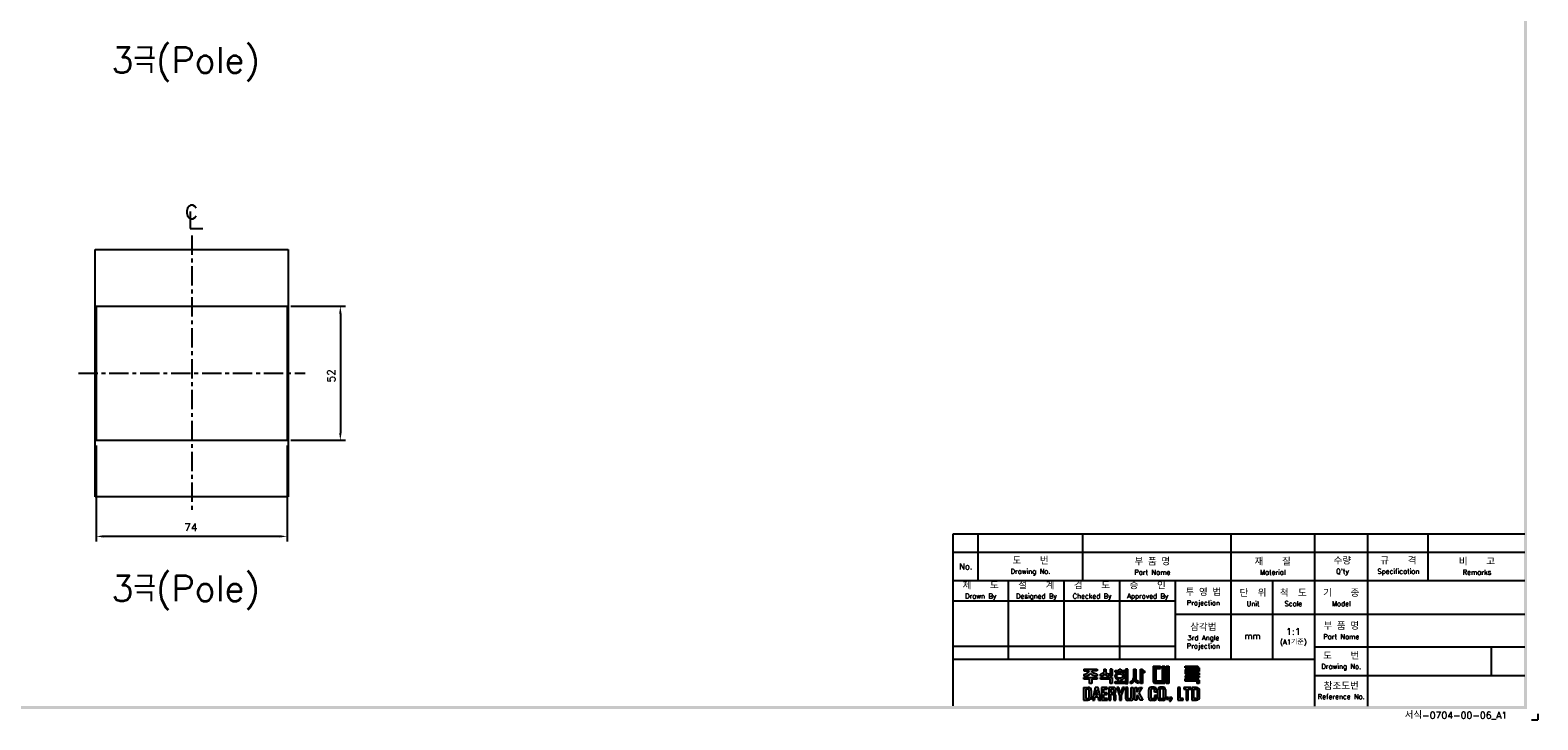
# Model space of a CAD drawing. Extents: x 2148 to 5370, y -907 to 1512.
# Tile 12 of 30: x 4785 to 5370, y 814 to 1082. Entities that reach past the tile are written whole.
import ezdxf

# ---------------------------------------------------------------- set-up
doc = ezdxf.new("R2010")
doc.units = 0
doc.header["$LTSCALE"] = 3
doc.header["$MEASUREMENT"] = 0
doc.linetypes.add('CENTER', pattern=[2, 1.25, -0.25, 0.25, -0.25])
doc.linetypes.add('PHANTOMX2', pattern=[127, 63.5, -12.7, 12.7, -12.7, 12.7, -12.7])
doc.layers.get('Defpoints').update_dxf_attribs({"linetype": 'CONTINUOUS'})
for name, color, linetype in [('cen', 1, 'CENTER'), ('di', 3, 'CONTINUOUS'), ('dimtaxt', 3, 'CONTINUOUS'), ('dwg', 7, 'CONTINUOUS'), ('NOTE', 4, 'CONTINUOUS'), ('ph', 6, 'PHANTOMX2')]:
    doc.layers.add(name, color=color, linetype=linetype)
doc.styles.add('K25', font='TXT', dxfattribs={"width": 0.9, "height": 2.5, "bigfont": 'TBHAN'})
doc.styles.add('KIM', font='ROMANS.shx', dxfattribs={"height": 5, "bigfont": 'GSG1.shx'})
doc.styles.get("Standard").update_dxf_attribs({"font": 'romans.shx', "height": 3, "bigfont": 'ghs.shx'})
doc.dimstyles.new('STANDARD$0', dxfattribs={"dimtxt": 5, "dimasz": 5, "dimexe": 1, "dimexo": 2, "dimgap": 2, "dimtad": 1, "dimdec": 4, "dimzin": 12, "dimdsep": 46, "dimtxsty": 'KIM', "dimcen": -1, "dimdle": 0.1, "dimadec": 0, "dimazin": 0, "dimtfac": 1, "dimtdec": 4, "dimtmove": 0, "dimatfit": 3, "dimfxl": 0, "dimtolj": 1, "dimtzin": 0, "dimarcsym": 0})

# ---------------------------------------------------------------- blocks, each defined once
blk = doc.blocks.new('*D33')
at = {"layer": 'Defpoints', "color": 0}
for p in [(4883.75, 974.91), (4883.75, 922.91), (4904.94, 922.91)]:
    blk.add_point(p, dxfattribs=at)
at = {"layer": 'di'}
for p, q in [((4885.75, 974.91), (4906.94, 974.91)), ((4904.94, 972.11), (4904.94, 925.71)), ((4885.75, 922.91), (4906.94, 922.91))]:
    blk.add_line(p, q, dxfattribs=at)
for points in [[(4904.48, 972.11), (4905.41, 972.11), (4904.94, 974.91)], [(4904.48, 925.71), (4905.41, 925.71), (4904.94, 922.91)]]:
    blk.add_solid(points, dxfattribs=at)
at = {"layer": 'di', "insert": (4901.44, 947.96), "char_height": 3, "attachment_point": 5, "rotation": 90}
blk.add_mtext('\\A1;52', dxfattribs=at)
blk = doc.blocks.new('*D67')
at = {"layer": 'Defpoints', "color": 0}
for p in [(4810.25, 922.91), (4884.25, 922.91), (4810.25, 885.59)]:
    blk.add_point(p, dxfattribs=at)
at = {"layer": 'di'}
for p, q in [((4810.25, 920.91), (4810.25, 883.59)), ((4884.25, 920.91), (4884.25, 883.59)), ((4881.45, 885.59), (4813.05, 885.59))]:
    blk.add_line(p, q, dxfattribs=at)
for points in [[(4813.05, 886.06), (4813.05, 885.13), (4810.25, 885.59)], [(4881.45, 886.06), (4881.45, 885.13), (4884.25, 885.59)]]:
    blk.add_solid(points, dxfattribs=at)
at = {"layer": 'di', "insert": (4846.95, 889.09), "char_height": 3, "attachment_point": 5}
blk.add_mtext('\\A1;74', dxfattribs=at)
blk = doc.blocks.new('도면서식 A1')
at = {"layer": 'di', "insert": (780.92, -2.61), "char_height": 2.2, "width": 38.8706, "attachment_point": 4}
blk.add_mtext('서식-0704-00-06_A1', dxfattribs=at)
blk = doc.blocks.new('대륙')
at = {"layer": 'dimtaxt'}
h = blk.add_hatch(color=256, dxfattribs=at)
edge = h.paths.add_edge_path()
edge.add_line((51.99, 12.18), (47.65, 12.18))
edge.add_line((47.65, 12.18), (47.65, 11.59))
edge.add_line((47.65, 11.59), (49.36, 11.59))
edge.add_ellipse((47.48, 11.55), major_axis=(1.89, 0.39), ratio=0.576936, start_angle=268.0794, end_angle=342.4305, ccw=False)
edge.add_line((47.64, 10.44), (47.64, 9.87))
edge.add_ellipse((47.59, 11.36), major_axis=(2.46, 0), ratio=0.608939, start_angle=-88.7913, end_angle=-24.3158)
edge.add_ellipse((52.06, 11.36), major_axis=(-2.46, 0), ratio=0.608939, start_angle=384.3158, end_angle=448.3061)
edge.add_line((51.99, 9.87), (51.99, 10.51))
edge.add_ellipse((52.11, 11.62), major_axis=(-1.91, 0.31), ratio=0.577613, start_angle=17.5125, end_angle=91.8636, ccw=False)
edge.add_line((50.24, 11.59), (51.99, 11.59))
edge.add_line((51.99, 11.59), (51.99, 12.18))
h.paths.add_polyline_path([(52, 9.48), (47.64, 9.48), (47.64, 8.87), (49.46, 8.87), (49.46, 7.49), (50.19, 7.49), (50.19, 8.88), (52, 8.88)])
edge = h.paths.add_edge_path()
edge.add_arc((55.25, 11.18), 0.45, 180, 220.7047, ccw=False)
edge.add_line((54.8, 11.18), (54.8, 12.18))
edge.add_line((54.8, 12.18), (54.06, 12.18))
edge.add_line((54.06, 12.18), (54.06, 11.18))
edge.add_arc((53.61, 11.18), 0.45, 319.2953, 360, ccw=False)
edge.add_spline(control_points=[(53.95, 10.89), (53.94, 10.88), (53.93, 10.87), (53.83, 10.76), (53.7, 10.68), (53.03, 10.51)], knot_values=[3.761053, 3.761053, 3.761053, 3.761053, 3.807132, 3.807132, 4.298097, 4.298097, 4.298097, 4.298097], degree=3, periodic=0)
edge.add_line((53.03, 10.51), (53.03, 9.85))
edge.add_spline(control_points=[(53.03, 9.85), (53.05, 9.85), (53.06, 9.85), (53.74, 9.96), (53.94, 10.08), (54.15, 10.22), (54.2, 10.3), (54.43, 10.6)], knot_values=[3.495949, 3.495949, 3.495949, 3.495949, 3.524444, 3.524444, 4.06832, 4.06832, 4.379503, 4.379503, 4.379503, 4.379503], degree=3, periodic=0)
edge.add_spline(control_points=[(54.43, 10.6), (54.65, 10.3), (54.71, 10.22), (54.92, 10.08), (55.12, 9.96), (55.75, 9.88), (55.78, 9.87), (55.8, 9.86)], knot_values=[3.495949, 3.495949, 3.495949, 3.495949, 3.807132, 3.807132, 4.351008, 4.351008, 4.402945, 4.402945, 4.402945, 4.402945], degree=3, periodic=0)
edge.add_line((55.8, 9.86), (55.8, 10.59))
edge.add_spline(control_points=[(55.8, 10.59), (55.78, 10.59), (55.76, 10.6), (55.19, 10.66), (55.03, 10.75), (54.92, 10.87), (54.91, 10.88), (54.91, 10.89)], knot_values=[3.761053, 3.761053, 3.761053, 3.761053, 3.81299, 3.81299, 4.356866, 4.356866, 4.402945, 4.402945, 4.402945, 4.402945], degree=3, periodic=0)
h.paths.add_polyline_path([(56.82, 9.48), (53.03, 9.48), (53.03, 8.87), (56.1, 8.87), (56.1, 7.49), (56.82, 7.49)])
h.paths.add_polyline_path([(56.82, 12.19), (56.1, 12.19), (56.1, 9.87), (56.82, 9.87)])
h.paths.add_polyline_path([(60.76, 11.76), (59.58, 11.76), (59.58, 12.19), (59.05, 12.19), (59.05, 11.76), (57.74, 11.76), (57.74, 11.21), (60.76, 11.21)])
edge = h.paths.add_edge_path()
edge.add_ellipse((59.26, 9.92), major_axis=(-1.56, 0), ratio=0.830145, start_angle=101.7462, end_angle=265.4383)
edge.add_line((59.38, 11.21), (59.13, 11.21))
edge.add_ellipse((59.26, 9.92), major_axis=(1.56, 0), ratio=0.830145, start_angle=94.5617, end_angle=259.6787)
edge.add_line((58.98, 8.65), (58.98, 8.2))
edge.add_line((58.98, 8.2), (59.58, 8.2))
edge.add_line((59.58, 8.2), (59.58, 8.65))
edge = h.paths.add_edge_path(flags=16)
edge.add_spline(control_points=[(60.26, 9.92), (60.26, 10.03), (60.22, 10.15), (60.06, 10.37), (59.93, 10.48), (59.59, 10.63), (59.39, 10.66), (58.99, 10.64), (58.8, 10.59), (58.5, 10.41), (58.39, 10.3), (58.27, 10.07), (58.25, 9.96), (58.28, 9.73), (58.34, 9.62), (58.54, 9.4), (58.69, 9.3), (59.06, 9.19), (59.26, 9.17), (59.65, 9.23), (59.83, 9.31), (60.09, 9.5), (60.18, 9.62), (60.25, 9.8), (60.26, 9.86), (60.26, 9.92)], knot_values=[0, 0, 0, 0, 0.543876, 0.543876, 1.087752, 1.087752, 1.631628, 1.631628, 2.175504, 2.175504, 2.71938, 2.71938, 3.263256, 3.263256, 3.807132, 3.807132, 4.351008, 4.351008, 4.894884, 4.894884, 5.43876, 5.43876, 5.982636, 5.982636, 6.283185, 6.283185, 6.283185, 6.283185], degree=3, periodic=0)
for points in [[(61.83, 12.19), (61.11, 12.19), (61.11, 8.2), (57.74, 8.2), (57.74, 7.47), (61.11, 7.47), (61.83, 7.47)], [(70.89, 12.38), (72.38, 12.38), (72.38, 13.12), (70.01, 13.12), (70.01, 8), (70.53, 7.49), (73.84, 7.49), (73.84, 11.66), (74.29, 11.66), (74.29, 7.49), (75.14, 7.49), (75.14, 13.12), (74.29, 13.12), (74.29, 12.42), (73.84, 12.42), (73.84, 13.12), (73.01, 13.12), (73.01, 8.23), (70.89, 8.23)]]:
    blk.add_hatch(color=256, dxfattribs=at).paths.add_polyline_path(points)
h = blk.add_hatch(color=256, dxfattribs=at)
edge = h.paths.add_edge_path()
edge.add_line((64.41, 12.18), (63.7, 12.18))
edge.add_line((63.7, 12.18), (63.7, 9.23))
edge.add_ellipse((62.86, 9.12), major_axis=(0.66, 0.841), ratio=0.672815, start_angle=218.7862, end_angle=304.0863, ccw=False)
edge.add_line((62.7, 8.19), (62.7, 7.51))
edge.add_ellipse((63.11, 8.54), major_axis=(0.964, 0.919), ratio=0.540942, start_angle=220.7961, end_angle=301.7505)
edge.add_ellipse((64.93, 8.53), major_axis=(-0.866, 0.919), ratio=0.569913, start_angle=58.7442, end_angle=145.288)
edge.add_line((65.35, 7.49), (65.35, 8.17))
edge.add_ellipse((65.18, 9.26), major_axis=(-0.67, 1.07), ratio=0.576723, start_angle=74.3826, end_angle=142.9847, ccw=False)
edge.add_line((64.41, 9.18), (64.41, 12.18))
h.paths.add_polyline_path([(66.65, 10.99), (67.26, 10.99), (67.26, 11.63), (66.64, 11.63), (66.64, 12.18), (65.92, 12.18), (65.92, 7.49), (66.65, 7.49)])
h = blk.add_hatch(color=256, dxfattribs=at)
h.paths.add_polyline_path([(84.17, 12.56), (84.17, 11.99), (80.38, 11.99), (80.38, 10.74), (80.81, 10.32), (84.92, 10.32), (84.92, 10.92), (81.19, 10.92), (81.19, 11.44), (84.92, 11.44), (84.92, 12.6), (84.39, 13.12), (80.36, 13.12), (80.36, 12.56)])
h.paths.add_polyline_path([(83.7, 9.41), (84.92, 9.41), (84.92, 9.97), (80.36, 9.97), (80.36, 9.41), (81.48, 9.41), (81.48, 9.04), (80.35, 9.04), (80.35, 8.42), (84.18, 8.42), (84.18, 7.49), (84.92, 7.49), (84.92, 8.64), (84.52, 9.04), (83.7, 9.04)])
h.paths.add_polyline_path([(83, 9.41), (82.23, 9.41), (82.23, 9.04), (83, 9.04)], flags=17)
h = blk.add_hatch(color=256, dxfattribs=at)
h.paths.add_polyline_path([(47.58, 6.25), (47.58, 2.12), (49.06, 2.12, 0.414214), (50.06, 3.12), (50.06, 5.25, 0.414214), (49.06, 6.25)])
h.paths.add_polyline_path([(48.9, 5.73, -0.414214), (49.4, 5.23), (49.4, 3.16, -0.414214), (48.9, 2.66), (48.23, 2.66), (48.23, 5.73)], flags=16)
h.paths.add_polyline_path([(50.42, 2.11), (51.1, 2.11), (51.31, 3.17), (52.21, 3.17), (52.42, 2.11), (53.1, 2.11), (52.25, 6.23), (51.27, 6.23)])
h.paths.add_polyline_path([(51.77, 5.49), (52.09, 3.74), (51.43, 3.74)], flags=16)
h.paths.add_polyline_path([(53.4, 2.11), (55.25, 2.11), (55.25, 2.66), (54.07, 2.66), (54.07, 3.99), (55.15, 3.99), (55.15, 4.52), (54.06, 4.52), (54.06, 5.7), (55.21, 5.7), (55.21, 6.25), (53.4, 6.25)])
h.paths.add_polyline_path([(55.67, 2.12), (56.33, 2.12), (56.33, 4.05), (56.93, 4.05, -0.414214), (57.33, 3.65), (57.33, 2.12), (58.02, 2.12), (58.02, 3.65, 0.276846), (57.45, 4.24, 0.25864), (58.02, 4.77), (58.02, 5.43, 0.414214), (57.22, 6.23), (55.67, 6.23)])
h.paths.add_polyline_path([(56.33, 5.71), (57.04, 5.71, -0.414214), (57.34, 5.41), (57.34, 4.86, -0.414214), (57.04, 4.56), (56.33, 4.56)], flags=16)
h.paths.add_polyline_path([(59.2, 3.57), (59.2, 2.11), (59.85, 2.11), (59.85, 3.58), (60.8, 6.24), (60.13, 6.24), (59.53, 4.27), (58.97, 6.24), (58.28, 6.24)])
h.paths.add_polyline_path([(61.13, 2.78, 0.414214), (61.88, 2.03), (62.85, 2.03, 0.414214), (63.6, 2.78), (63.6, 6.24), (62.93, 6.24), (62.93, 2.84, -0.414214), (62.68, 2.59), (62.07, 2.59, -0.414214), (61.82, 2.84), (61.82, 6.24), (61.13, 6.24)])
h.paths.add_polyline_path([(64.11, 2.12), (64.77, 2.12), (64.77, 3.42), (64.98, 3.87), (65.9, 2.12), (66.68, 2.12), (65.38, 4.46), (66.48, 6.23), (65.69, 6.23), (64.76, 4.66), (64.76, 6.23), (64.11, 6.23)])
h.paths.add_polyline_path([(68.62, 2.84, 0.414214), (69.42, 2.04), (70.32, 2.04, 0.414214), (71.12, 2.84), (71.12, 3.62), (70.47, 3.62), (70.47, 2.85, -0.414214), (70.17, 2.55), (69.58, 2.55, -0.414214), (69.28, 2.85), (69.28, 5.49, -0.414214), (69.58, 5.79), (70.16, 5.79, -0.414214), (70.46, 5.49), (70.46, 4.76), (71.12, 4.76), (71.12, 5.52, 0.414214), (70.32, 6.32), (69.42, 6.32, 0.414214), (68.62, 5.52)])
h.paths.add_polyline_path([(71.57, 2.84, 0.414214), (72.37, 2.04), (73.25, 2.04, 0.414214), (74.05, 2.84), (74.05, 5.52, 0.414214), (73.25, 6.32), (72.37, 6.32, 0.414214), (71.57, 5.52)])
h.paths.add_polyline_path([(72.23, 5.5, -0.414214), (72.53, 5.8), (73.09, 5.8, -0.414214), (73.39, 5.5), (73.39, 2.85, -0.414214), (73.09, 2.55), (72.53, 2.55, -0.414214), (72.23, 2.85)], flags=16)
h.paths.add_polyline_path([(74.42, 2.34), (75.05, 2.34), (75.05, 2.98), (74.42, 2.98)])
h.paths.add_polyline_path([(75.76, 2.34, -0.316213), (75.39, 2.07), (75.39, 1.77, 0.409412), (76.08, 2.47), (76.08, 2.98), (75.39, 2.98), (75.39, 2.34)])
h.paths.add_polyline_path([(78.08, 2.12), (79.79, 2.12), (79.79, 2.67), (78.75, 2.67), (78.75, 6.24), (78.08, 6.24)])
h.paths.add_polyline_path([(80.68, 2.12), (81.35, 2.12), (81.35, 5.7), (82.27, 5.7), (82.27, 6.24), (79.92, 6.24), (79.92, 5.7), (80.68, 5.7)])
h.paths.add_polyline_path([(82.59, 2.13), (84.07, 2.13, 0.414214), (85.07, 3.13), (85.07, 5.24, 0.414214), (84.07, 6.24), (82.59, 6.24)])
h.paths.add_polyline_path([(83.24, 5.73), (83.9, 5.73, -0.414214), (84.4, 5.23), (84.4, 3.15, -0.414214), (83.9, 2.65), (83.24, 2.65)], flags=16)
for p, q in [((47.64, 10.44), (47.64, 9.87)), ((47.65, 12.18), (51.99, 12.18)), ((47.65, 12.18), (47.65, 11.59)), ((47.65, 11.59), (49.36, 11.59)), ((51.99, 11.59), (50.24, 11.59)), ((51.99, 12.18), (51.99, 11.59)), ((51.99, 10.51), (51.99, 9.87)), ((53.03, 9.85), (53.03, 10.51)), ((54.06, 12.18), (54.8, 12.18)), ((54.06, 12.18), (54.06, 11.18)), ((54.8, 12.18), (54.8, 11.18)), ((55.8, 9.86), (55.8, 10.59)), ((56.82, 12.19), (56.1, 12.19)), ((56.1, 12.19), (56.1, 9.87)), ((56.82, 9.87), (56.1, 9.87)), ((56.82, 12.19), (56.82, 9.87)), ((57.74, 11.76), (59.05, 11.76)), ((57.74, 11.21), (57.74, 11.76)), ((60.76, 11.21), (57.74, 11.21)), ((59.05, 11.76), (59.05, 12.19)), ((59.05, 12.19), (59.58, 12.19)), ((59.58, 12.19), (59.58, 11.76)), ((59.58, 11.76), (60.76, 11.76)), ((60.76, 11.76), (60.76, 11.21)), ((61.11, 12.19), (61.11, 8.2)), ((61.83, 12.19), (61.11, 12.19)), ((61.83, 7.47), (61.83, 12.19)), ((63.7, 12.18), (64.41, 12.18)), ((63.7, 12.18), (63.7, 9.23)), ((64.41, 12.18), (64.41, 9.18)), ((65.92, 7.49), (65.92, 12.18)), ((65.92, 12.18), (66.64, 12.18)), ((66.64, 12.18), (66.64, 11.63)), ((66.64, 11.63), (67.26, 11.63)), ((66.65, 10.99), (66.65, 7.49)), ((67.26, 10.99), (66.65, 10.99)), ((67.26, 11.63), (67.26, 10.99)), ((70.01, 13.12), (70.01, 8)), ((70.01, 13.12), (72.38, 13.12)), ((70.89, 12.38), (70.89, 8.23)), ((70.89, 12.38), (72.38, 12.38)), ((72.38, 13.12), (72.38, 12.38)), ((73.01, 13.12), (73.01, 8.23)), ((73.01, 13.12), (73.84, 13.12)), ((73.84, 13.12), (73.84, 12.42)), ((73.84, 12.42), (74.29, 12.42)), ((73.84, 11.66), (73.84, 7.49)), ((73.84, 11.66), (74.29, 11.66)), ((74.29, 13.12), (75.14, 13.12)), ((74.29, 13.12), (74.29, 12.42)), ((74.29, 11.66), (74.29, 7.49)), ((75.14, 13.12), (75.14, 7.49)), ((80.36, 13.12), (84.39, 13.12)), ((80.36, 12.56), (80.36, 13.12)), ((80.36, 12.56), (84.17, 12.56)), ((80.36, 9.97), (84.92, 9.97)), ((80.36, 9.97), (80.36, 9.41)), ((80.38, 11.99), (84.17, 11.99)), ((80.38, 11.99), (80.38, 10.74)), ((80.81, 10.32), (80.38, 10.74)), ((80.81, 10.32), (84.92, 10.32)), ((81.19, 11.44), (84.92, 11.44)), ((81.19, 11.44), (81.19, 10.92)), ((81.19, 10.92), (84.92, 10.92)), ((84.17, 12.56), (84.17, 11.99)), ((84.92, 12.6), (84.39, 13.12)), ((84.92, 12.6), (84.92, 11.44)), ((84.92, 10.92), (84.92, 10.32)), ((84.92, 9.97), (84.92, 9.41)), ((47.58, 6.25), (47.58, 2.12)), ((47.58, 6.25), (49.06, 6.25)), ((47.64, 9.48), (52, 9.48)), ((47.64, 8.87), (47.64, 9.48)), ((49.46, 8.87), (47.64, 8.87)), ((48.23, 5.73), (48.23, 2.66)), ((48.9, 5.73), (48.23, 5.73)), ((49.4, 3.16), (49.4, 5.23)), ((49.46, 7.49), (49.46, 8.87)), ((50.19, 7.49), (49.46, 7.49)), ((50.06, 5.25), (50.06, 3.12)), ((50.19, 8.88), (50.19, 7.49)), ((52, 8.88), (50.19, 8.88)), ((51.27, 6.23), (50.42, 2.11)), ((52.25, 6.23), (51.27, 6.23)), ((51.77, 5.49), (51.43, 3.74)), ((52.09, 3.74), (51.77, 5.49)), ((52, 9.48), (52, 8.88)), ((53.1, 2.11), (52.25, 6.23)), ((53.03, 9.48), (56.82, 9.48)), ((53.03, 8.87), (53.03, 9.48)), ((56.1, 8.87), (53.03, 8.87)), ((55.21, 6.25), (53.4, 6.25)), ((53.4, 6.25), (53.4, 2.11)), ((54.06, 5.7), (55.21, 5.7)), ((54.06, 4.52), (54.06, 5.7)), ((55.21, 5.7), (55.21, 6.25)), ((55.67, 6.23), (55.67, 2.12)), ((57.22, 6.23), (55.67, 6.23)), ((56.1, 7.49), (56.1, 8.87)), ((56.82, 7.49), (56.1, 7.49)), ((56.33, 5.71), (56.33, 4.56)), ((57.04, 5.71), (56.33, 5.71)), ((56.82, 9.48), (56.82, 7.49)), ((57.34, 4.86), (57.34, 5.41)), ((57.74, 8.2), (61.11, 8.2)), ((57.74, 7.47), (57.74, 8.2)), ((61.11, 7.47), (57.74, 7.47)), ((58.02, 4.77), (58.02, 5.43)), ((58.97, 6.24), (58.28, 6.24)), ((58.28, 6.24), (59.2, 3.57)), ((59.53, 4.27), (58.97, 6.24)), ((58.98, 8.2), (58.98, 8.65)), ((60.13, 6.24), (59.53, 4.27)), ((59.58, 8.65), (59.58, 8.2)), ((59.85, 3.58), (60.8, 6.24)), ((60.8, 6.24), (60.13, 6.24)), ((61.11, 7.47), (61.83, 7.47)), ((61.13, 6.24), (61.13, 2.78)), ((61.82, 6.24), (61.13, 6.24)), ((61.82, 2.84), (61.82, 6.24)), ((62.7, 7.51), (62.7, 8.19)), ((62.93, 2.84), (62.93, 6.24)), ((62.93, 6.24), (63.6, 6.24)), ((63.6, 6.24), (63.6, 2.78)), ((64.11, 2.12), (64.11, 6.23)), ((64.11, 6.23), (64.76, 6.23)), ((64.76, 4.66), (65.69, 6.23)), ((64.76, 6.23), (64.76, 4.66)), ((65.35, 7.49), (65.35, 8.17)), ((66.48, 6.23), (65.38, 4.46)), ((65.69, 6.23), (66.48, 6.23)), ((66.65, 7.49), (65.92, 7.49)), ((68.62, 2.84), (68.62, 5.52)), ((69.28, 5.49), (69.28, 2.85)), ((70.32, 6.32), (69.42, 6.32)), ((70.16, 5.79), (69.58, 5.79)), ((70.53, 7.49), (70.01, 8)), ((70.46, 4.76), (70.46, 5.49)), ((73.84, 7.49), (70.53, 7.49)), ((73.01, 8.23), (70.89, 8.23)), ((71.12, 5.52), (71.12, 4.76)), ((71.57, 2.84), (71.57, 5.52)), ((72.23, 5.5), (72.23, 2.85)), ((73.25, 6.32), (72.37, 6.32)), ((73.09, 5.8), (72.53, 5.8)), ((73.39, 2.85), (73.39, 5.5)), ((74.05, 5.52), (74.05, 2.84)), ((75.14, 7.49), (74.29, 7.49)), ((78.08, 6.24), (78.08, 2.12)), ((78.75, 6.24), (78.08, 6.24)), ((78.75, 2.67), (78.75, 6.24)), ((82.27, 6.24), (79.92, 6.24)), ((79.92, 6.24), (79.92, 5.7)), ((79.92, 5.7), (80.68, 5.7)), ((80.35, 9.04), (81.48, 9.04)), ((80.35, 9.04), (80.35, 8.42)), ((80.35, 8.42), (84.18, 8.42)), ((80.36, 9.41), (81.48, 9.41)), ((80.68, 5.7), (80.68, 2.12)), ((81.35, 2.12), (81.35, 5.7)), ((81.35, 5.7), (82.27, 5.7)), ((81.48, 9.41), (81.48, 9.04)), ((82.23, 9.41), (83, 9.41)), ((82.23, 9.41), (82.23, 9.04)), ((82.23, 9.04), (83, 9.04)), ((82.27, 5.7), (82.27, 6.24)), ((82.59, 6.24), (82.59, 2.13)), ((84.07, 6.24), (82.59, 6.24)), ((83, 9.41), (83, 9.04)), ((83.24, 2.65), (83.24, 5.73)), ((83.24, 5.73), (83.9, 5.73)), ((83.7, 9.41), (84.92, 9.41)), ((83.7, 9.41), (83.7, 9.04)), ((83.7, 9.04), (84.52, 9.04)), ((84.18, 8.42), (84.18, 7.49)), ((84.92, 7.49), (84.18, 7.49)), ((84.4, 3.15), (84.4, 5.23)), ((84.92, 8.64), (84.52, 9.04)), ((84.92, 8.64), (84.92, 7.49)), ((85.07, 3.13), (85.07, 5.24)), ((47.58, 2.12), (49.06, 2.12)), ((48.23, 2.66), (48.9, 2.66)), ((50.42, 2.11), (51.1, 2.11)), ((51.1, 2.11), (51.31, 3.17)), ((51.31, 3.17), (52.21, 3.17)), ((51.43, 3.74), (52.09, 3.74)), ((52.21, 3.17), (52.42, 2.11)), ((52.42, 2.11), (53.1, 2.11)), ((53.4, 2.11), (55.25, 2.11)), ((55.15, 4.52), (54.06, 4.52)), ((54.07, 3.99), (55.15, 3.99)), ((54.07, 2.66), (54.07, 3.99)), ((55.25, 2.66), (54.07, 2.66)), ((55.15, 3.99), (55.15, 4.52)), ((55.25, 2.11), (55.25, 2.66)), ((55.67, 2.12), (56.33, 2.12)), ((56.33, 4.56), (57.04, 4.56)), ((56.33, 2.12), (56.33, 4.05)), ((56.33, 4.05), (56.93, 4.05)), ((57.33, 3.65), (57.33, 2.12)), ((57.33, 2.12), (58.02, 2.12)), ((58.02, 2.12), (58.02, 3.65)), ((59.2, 3.57), (59.2, 2.11)), ((59.2, 2.11), (59.85, 2.11)), ((59.85, 2.11), (59.85, 3.58)), ((62.85, 2.03), (61.88, 2.03)), ((62.68, 2.59), (62.07, 2.59)), ((64.77, 2.12), (64.11, 2.12)), ((64.98, 3.87), (64.77, 3.42)), ((64.77, 3.42), (64.77, 2.12)), ((65.9, 2.12), (64.98, 3.87)), ((65.38, 4.46), (66.68, 2.12)), ((66.68, 2.12), (65.9, 2.12)), ((70.32, 2.04), (69.42, 2.04)), ((70.17, 2.55), (69.58, 2.55)), ((71.12, 4.76), (70.46, 4.76)), ((70.47, 3.62), (70.47, 2.85)), ((71.12, 3.62), (70.47, 3.62)), ((71.12, 2.84), (71.12, 3.62)), ((73.25, 2.04), (72.37, 2.04)), ((73.09, 2.55), (72.53, 2.55)), ((74.42, 2.98), (74.42, 2.34)), ((75.05, 2.98), (74.42, 2.98)), ((75.05, 2.34), (74.42, 2.34)), ((75.05, 2.98), (75.05, 2.34)), ((75.39, 2.98), (75.39, 2.34)), ((76.08, 2.98), (75.39, 2.98)), ((75.76, 2.34), (75.39, 2.34)), ((75.39, 2.07), (75.39, 1.77)), ((76.08, 2.98), (76.08, 2.47)), ((78.08, 2.12), (79.79, 2.12)), ((79.79, 2.67), (78.75, 2.67)), ((79.79, 2.12), (79.79, 2.67)), ((80.68, 2.12), (81.35, 2.12)), ((82.59, 2.13), (84.07, 2.13)), ((83.9, 2.65), (83.24, 2.65))]:
    blk.add_line(p, q, dxfattribs=at)
for centre, radius, start, end in [((53.61, 11.18), 0.45, 319.2953, 360), ((55.25, 11.18), 0.45, 180, 220.7047), ((48.9, 5.23), 0.5, 0, 90), ((49.06, 5.25), 1, 0, 90), ((57.22, 4.85), 0.8, 270, 270), ((57.04, 5.41), 0.3, 0, 90), ((57.22, 5.43), 0.8, 0, 90), ((69.42, 5.52), 0.8, 90, 180), ((69.58, 5.49), 0.3, 90, 180), ((70.16, 5.49), 0.3, 0, 90), ((70.32, 5.52), 0.8, 0, 90), ((72.37, 5.52), 0.8, 90, 180), ((72.53, 5.5), 0.3, 90, 180), ((73.09, 5.5), 0.3, 0, 90), ((73.25, 5.52), 0.8, 0, 90), ((83.9, 5.23), 0.5, 0, 90), ((84.07, 5.24), 1, 0, 90), ((48.9, 3.16), 0.5, 270, 0), ((49.06, 3.12), 1, 270, 0), ((56.93, 3.65), 0.4, 0, 90), ((57.04, 4.86), 0.3, 270, 0), ((57.26, 5.02), 0.8, 283.6828, 341.6876), ((57.24, 3.47), 0.8, 12.921, 74.819), ((61.88, 2.78), 0.75, 180, 270), ((62.07, 2.84), 0.25, 180, 270), ((62.68, 2.84), 0.25, 270, 0), ((62.85, 2.78), 0.75, 270, 0), ((69.42, 2.84), 0.8, 180, 270), ((69.58, 2.85), 0.3, 180, 270), ((70.17, 2.85), 0.3, 270, 0), ((70.32, 2.84), 0.8, 270, 0), ((72.37, 2.84), 0.8, 180, 270), ((72.53, 2.85), 0.3, 180, 270), ((73.09, 2.85), 0.3, 270, 0), ((73.25, 2.84), 0.8, 270, 0), ((75.38, 2.47), 0.7, 270.9408, 0), ((75.38, 2.47), 0.4, 271.6466, 341.8371), ((83.9, 3.15), 0.5, 270, 0), ((84.07, 3.13), 1, 270, 0)]:
    blk.add_arc(centre, radius, start, end, dxfattribs=at)
for centre, major_axis, ratio, start_param, end_param in [((47.48, 11.55), (1.89, 0.39), 0.576936, 4.678869, 5.97654), ((47.59, 11.36), (-2.46, 0), 0.608939, 1.591893, 2.717202), ((59.26, 9.92), (1.56, 0), 0.830145, 1.650413, 4.532248), ((59.26, 9.92), (-1.56, 0), 0.830145, 1.775806, 4.632772), ((62.86, 9.12), (0.66, 0.841), 0.672815, 3.81854, 5.307307), ((63.11, 8.54), (0.964, 0.919), 0.540942, 3.853619, 5.26654)]:
    blk.add_ellipse(centre, major_axis=major_axis, ratio=ratio, start_param=start_param, end_param=end_param, dxfattribs=at)
at = {"layer": 'dimtaxt', "extrusion": (0, 0, -1)}
for centre, major_axis, ratio, start_param, end_param in [((52.06, 11.36), (-2.46, 0), 0.608939, -1.541231, -0.42439), ((52.11, 11.62), (-1.91, 0.31), 0.577613, 4.679864, 5.977535), ((64.93, 8.53), (-0.866, 0.919), 0.569913, 3.747431, 5.257905), ((65.18, 9.26), (-0.67, 1.07), 0.576723, 3.787632, 4.984965)]:
    blk.add_ellipse(centre, major_axis=major_axis, ratio=ratio, start_param=start_param, end_param=end_param, dxfattribs=at)
at = {"layer": 'dimtaxt'}
for points, knots in [([(53.95, 10.89), (53.94, 10.88), (53.93, 10.87), (53.83, 10.76), (53.7, 10.68), (53.03, 10.51)], [3.7610527, 3.7610527, 3.7610527, 3.7610527, 3.8071317, 3.8071317, 4.2980967, 4.2980967, 4.2980967, 4.2980967]), ([(54.43, 10.6), (54.2, 10.3), (54.15, 10.22), (53.94, 10.08), (53.74, 9.96), (53.06, 9.85), (53.05, 9.85), (53.03, 9.85)], [3.4959493, 3.4959493, 3.4959493, 3.4959493, 3.8071317, 3.8071317, 4.3510077, 4.3510077, 4.3795026, 4.3795026, 4.3795026, 4.3795026]), ([(54.43, 10.6), (54.65, 10.3), (54.71, 10.22), (54.92, 10.08), (55.12, 9.96), (55.75, 9.88), (55.78, 9.87), (55.8, 9.86)], [3.4959493, 3.4959493, 3.4959493, 3.4959493, 3.8071317, 3.8071317, 4.3510077, 4.3510077, 4.4029453, 4.4029453, 4.4029453, 4.4029453]), ([(54.91, 10.89), (54.91, 10.88), (54.92, 10.87), (55.03, 10.75), (55.19, 10.66), (55.76, 10.6), (55.78, 10.59), (55.8, 10.59)], [3.7610527, 3.7610527, 3.7610527, 3.7610527, 3.8071317, 3.8071317, 4.3510077, 4.3510077, 4.4029453, 4.4029453, 4.4029453, 4.4029453]), ([(60.26, 9.92), (60.26, 10.03), (60.22, 10.15), (60.06, 10.37), (59.93, 10.48), (59.59, 10.63), (59.39, 10.66), (58.99, 10.64), (58.8, 10.59), (58.5, 10.41), (58.39, 10.3), (58.27, 10.07), (58.25, 9.96), (58.28, 9.73), (58.34, 9.62), (58.54, 9.4), (58.69, 9.3), (59.06, 9.19), (59.26, 9.17), (59.65, 9.23), (59.83, 9.31), (60.09, 9.5), (60.18, 9.62), (60.25, 9.8), (60.26, 9.86), (60.26, 9.92)], [0, 0, 0, 0, 0.543876, 0.543876, 1.087752, 1.087752, 1.631628, 1.631628, 2.175504, 2.175504, 2.71938, 2.71938, 3.263256, 3.263256, 3.807132, 3.807132, 4.351008, 4.351008, 4.894884, 4.894884, 5.43876, 5.43876, 5.982636, 5.982636, 6.283185, 6.283185, 6.283185, 6.283185])]:
    blk.add_open_spline(points, degree=3, knots=knots, dxfattribs=at)

msp = doc.modelspace()

# ---------------------------------------------------------------- linework, layer by layer
at = {"layer": 'cen', "ltscale": 2}
for p, q in [((4847.253, 1002.448), (4847.253, 895.28)), ((4803.278, 948.907), (4891.229, 948.907))]:
    msp.add_line(p, q, dxfattribs=at)
at = {"layer": 'di'}
for p in [(5367.22, 814.35), (5369.62, 816.75)]:
    msp.add_line(p, (5369.62, 814.35), dxfattribs=at)
at = {"layer": 'dimtaxt'}
for p, q in [((5364.622, 886.475), (5142.622, 886.475)), ((5142.622, 886.475), (5142.622, 819.75)), ((5152.489, 868.451), (5152.489, 886.451)), ((5193.022, 868.475), (5193.022, 886.475)), ((5250.622, 868.475), (5250.622, 886.475)), ((5283.022, 868.475), (5283.022, 886.475)), ((5303.652, 868.475), (5303.652, 886.475)), ((5327.101, 868.475), (5327.101, 886.475)), ((5364.622, 879.275), (5142.622, 879.275)), ((5164.222, 837.728), (5164.222, 868.275)), ((5185.822, 837.728), (5185.822, 868.275)), ((5207.422, 837.728), (5207.422, 868.275)), ((5229.022, 837.728), (5229.022, 868.275)), ((5250.622, 837.728), (5250.622, 868.275)), ((5266.822, 837.728), (5266.822, 868.275)), ((5283.022, 819.706), (5283.022, 868.275)), ((5303.652, 819.706), (5303.652, 868.275)), ((5229.022, 860.445), (5142.672, 860.445)), ((5364.622, 855.24), (5229.022, 855.24)), ((5229.022, 842.798), (5142.699, 842.798)), ((5364.622, 842.51), (5283.022, 842.51)), ((5351.652, 831.424), (5351.652, 842.51)), ((5283.022, 837.728), (5142.622, 837.728)), ((5364.622, 831.424), (5283.022, 831.424))]:
    msp.add_line(p, q, dxfattribs=at)
at = {"layer": 'dwg', "color": 7}
for p, q in [((4810.253, 974.907), (4884.253, 974.907)), ((4810.253, 974.907), (4810.253, 922.907)), ((4884.253, 974.907), (4884.253, 922.907)), ((4810.253, 922.907), (4884.253, 922.907))]:
    msp.add_line(p, q, dxfattribs=at)
at = {"layer": 'dwg'}
msp.add_line((5364.622, 868.275), (5142.622, 868.275), dxfattribs=at)
for points in [[(5365.42, 1507.35), (5364.22, 1506.15), (5365.42, 818.55), (5364.22, 819.75)], [(5142.82, 868.455), (5142.82, 868.095), (5364.322, 868.455), (5364.322, 868.095)], [(5365.42, 818.55), (5364.22, 819.75), (4386.22, 818.55), (4387.42, 819.75)]]:
    msp.add_trace(points, dxfattribs=at)
at = {"layer": 'NOTE'}
for p, q in [((4846.614, 1011.663), (4846.614, 1005.144)), ((4846.614, 1005.144), (4851.57, 1005.144))]:
    msp.add_line(p, q, dxfattribs=at)
at = {"layer": 'ph'}
for p, q in [((4809.753, 996.907), (4884.753, 996.907)), ((4809.753, 900.907), (4809.753, 996.907)), ((4884.753, 996.907), (4884.753, 900.907)), ((4884.753, 900.907), (4809.753, 900.907))]:
    msp.add_line(p, q, dxfattribs=at)

# ---------------------------------------------------------------- block references
at = {"layer": 'di', "xscale": 1.2, "yscale": 1.2, "zscale": 1.2}
msp.add_blockref('대륙', (5136.281, 819.452), dxfattribs=at)
at = {"layer": 'dwg', "xscale": 1.2, "yscale": 1.2, "zscale": 1.2}
msp.add_blockref('도면서식 A1', (4380.82, 819.15), dxfattribs=at)

# ---------------------------------------------------------------- texts
at = {"layer": 'di'}
for s, insert, char_height, width, attachment_point in [('{\\Fromans,hgs|c129;3극(Pole)}', (4816.095, 1075.497), 10, 116.39597, 1), ('No.', (5147.655, 873.915), 2.4, 9.66973, 5), ('{\\H1.1x;도    번\\P\\H0.72727x;Drawing No.}', (5172.756, 873.915), 2.4, 40.53304, 5), ('{\\H1.1x;부 품 명\\P\\H0.72727x;Part Name}', (5220.022, 873.875), 2.4, 54, 5), ('{\\H1.1x;재    질\\P\\H0.72727x;Material}', (5266.728, 873.875), 2.4, 33.04919, 5), ("{\\H1.1x;수량\\P\\H0.72727x;Q'ty}", (5293.788, 873.875), 2.4, 11.35081, 5), ('{\\H1.1x;규    격\\P\\H0.72727x;Specification}', (5315.514, 873.875), 2.4, 32.4, 5), ('{\\H1.1x;비    고\\P\\H0.72727x;Remarks}', (5345.994, 873.875), 2.4, 46.8, 5), ('{\\Fromans,hgs|c129;3극(Pole)}', (4816.095, 870.397), 10, 116.39597, 1), ('{\\H1.1x;제    도\\P\\H0.72727x;Drawn By}', (5153.422, 864.27), 2.4, 21.6, 5), ('{\\H1.1x;설    계}\\P{\\H0.8x;Designed By}', (5175.022, 864.27), 2.4, 21.6, 5), ('{\\H1.1x;검    도\\P\\H0.72727x;Checked By}', (5196.622, 864.27), 2.4, 21.6, 5), ('승    인\\P{\\H0.72727x;Approved By}', (5218.222, 864.27), 2.64, 21.6, 5), ('투 영 법\\P{\\H0.72727x;Projection}', (5239.822, 861.668), 2.64, 21.6, 5), ('{\\H1.1x;단  위}\\P{\\H0.8x;Unit}', (5259.092, 861.668), 2.4, 19.2, 5), ('{\\H1.1x;척  도\\P\\H0.72727x;Scale}', (5274.741, 861.668), 2.4, 19.2, 5), ('기    종\\P{\\H0.72727x;Model}', (5293.337, 861.668), 2.64, 20.62949, 5), ('{\\H1.1x;삼각법\\H0.45455x;\\P\\H1.6x;3rd Angle\\PProjection}', (5239.822, 846.484), 2.4, 21.6, 5), ('부 품 명\\P{\\H0.72727x;Part Name}', (5293.337, 848.875), 2.64, 20.62949, 5), ('도    번\\P{\\H0.72727x;Drawing No.}', (5293.337, 836.967), 2.64, 20.62949, 5), ('참조도번\\P{\\H0.72727x;Reference No.}', (5293.337, 825.587), 2.64, 20.62949, 5)]:
    msp.add_mtext(s, dxfattribs=dict(at, insert=insert, char_height=char_height, width=width, attachment_point=attachment_point))
at = {"layer": 'dimtaxt'}
msp.add_text('mm', height=2.4, dxfattribs=at).set_placement((5255.827, 845.716))
at = {"layer": 'dimtaxt', "insert": (5274.741, 846.484), "char_height": 2.64, "width": 19.2, "attachment_point": 5}
msp.add_mtext('1:1\\P{\\H0.72727x;(A1기준)}', dxfattribs=at)
at = {"layer": 'NOTE', "style": 'K25', "width": 0.9}
msp.add_text('c', height=7.925, dxfattribs=at).set_placement((4844.398, 1008.893))

# ---------------------------------------------------------------- dimensions: what is measured, and where the dimension line sits
at = {"layer": 'di'}
dim = msp.add_linear_dim(base=(4904.944, 922.907), p1=(4883.753, 974.907), p2=(4883.753, 922.907), angle=90, dimstyle='STANDARD$0', override={"dimtxt": 3, "dimasz": 2.8, "dimexe": 2, "dimdec": 2, "dimzin": 8, "dimtxsty": 'Standard', "dimcen": 0, "dimclrd": 256, "dimclre": 256, "dimclrt": 256, "dimadec": 2, "dimazin": 2, "dimtfac": 0.6, "dimtdec": 2, "dimtzin": 8, "dimlwd": 65535, "dimlwe": 65535, "dimarcsym": 1}, dxfattribs=at)
dim.commit()
dim.dimension.update_dxf_attribs({"geometry": '*D33', "text_midpoint": (4904.944, 947.965), "dimtype": 160})
dim = msp.add_linear_dim(base=(4810.253, 885.595), p1=(4884.253, 922.907), p2=(4810.253, 922.907), dimstyle='STANDARD$0', override={"dimtxt": 3, "dimasz": 2.8, "dimexe": 2, "dimdec": 2, "dimzin": 8, "dimtxsty": 'Standard', "dimcen": 0, "dimclrd": 256, "dimclre": 256, "dimclrt": 256, "dimadec": 2, "dimazin": 2, "dimtfac": 0.6, "dimtdec": 2, "dimtzin": 8, "dimlwd": 65535, "dimlwe": 65535, "dimarcsym": 1}, dxfattribs=at)
dim.commit()
dim.dimension.update_dxf_attribs({"geometry": '*D67', "text_midpoint": (4846.953, 885.595), "dimtype": 160})

doc.saveas('drawing.dxf')
